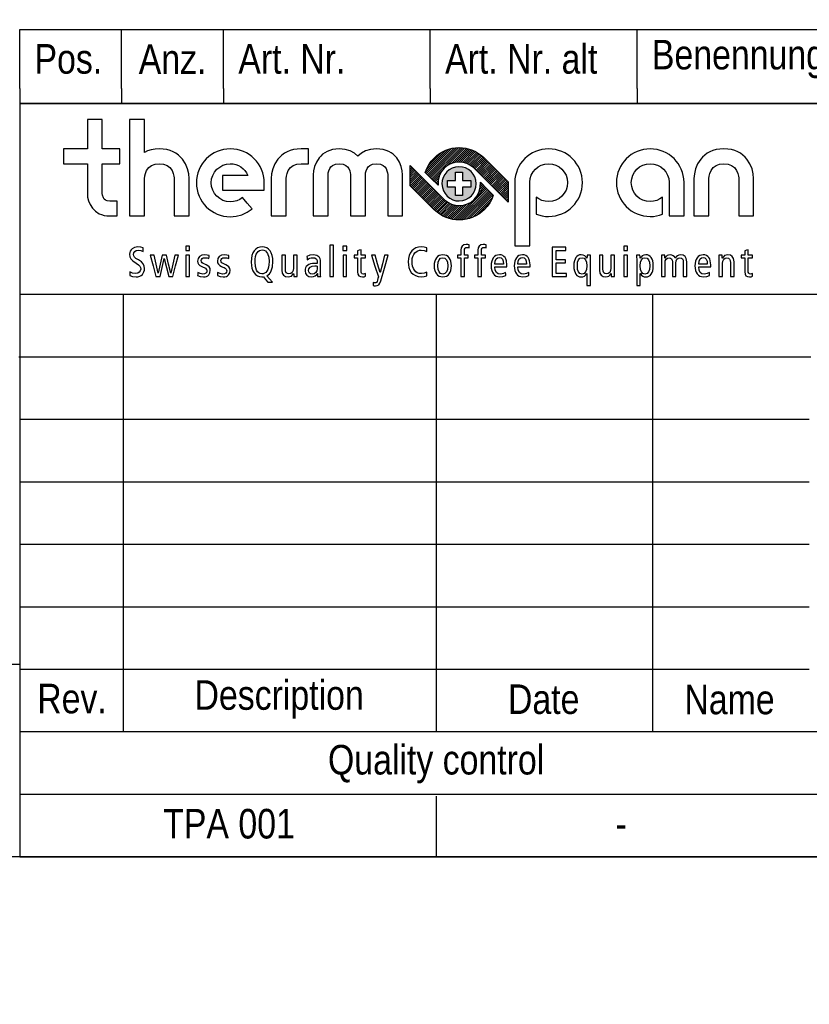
# Model space of a CAD drawing. Header units: millimetres. Extents: x 0 to 287, y 0 to 200.
# Tile 16 of 45: x 97 to 150, y 0 to 67. Entities that reach past the tile are written whole.
import ezdxf
from ezdxf import colors
from ezdxf.entities.mleader import LeaderData, LeaderLine
from ezdxf.math import Vec2, Vec3

# ---------------------------------------------------------------- set-up
doc = ezdxf.new("R2010")
doc.units = ezdxf.units.MM
for name, color, linetype in [('Cartouche', 7, 'Continuous'), ('Défaut', 7, 'Continuous'), ('EBENE_1', 7, 'Continuous'), ('Marges', 7, 'Continuous')]:
    doc.layers.add(name, color=color, linetype=linetype)
doc.styles.add('SEACAD_Arial', font='arial.ttf')

# ---------------------------------------------------------------- blocks, each defined once
blk = doc.blocks.new('_Dot')
at = {"color": 0, "linetype": 'ByBlock', "lineweight": -2}
blk.add_line((-0.5, 0), (-1, 0), dxfattribs=at)
at = {"color": 0, "linetype": 'ByBlock', "const_width": 0.5}
blk.add_lwpolyline([(-0.25, 0, 1), (0.25, 0, 1)], format="xyb", close=True, dxfattribs=at)
blk = doc.blocks.new('SE5')
at = {"layer": 'EBENE_1', "color": 7, "linetype": 'Continuous'}
for points in [[(118.005, 49.268), (118.125, 49.268), (118.244, 49.268), (118.244, 50.336), (118.244, 51.404), (118.125, 51.404), (118.005, 51.404), (118.005, 50.336), (118.005, 49.268)], [(126.878, 49.268), (126.997, 49.268), (127.117, 49.268), (127.117, 49.898), (127.117, 50.527), (127.248, 50.527), (127.379, 50.527), (127.379, 50.624), (127.379, 50.721), (127.248, 50.721), (127.117, 50.721), (127.117, 50.873), (127.117, 51.026), (127.125, 51.121), (127.154, 51.19), (127.207, 51.231), (127.291, 51.245), (127.37, 51.236), (127.428, 51.211), (127.428, 51.313), (127.428, 51.416), (127.338, 51.433), (127.239, 51.439), (127.076, 51.411), (126.964, 51.331), (126.899, 51.207), (126.878, 51.046), (126.878, 50.883), (126.878, 50.721), (126.762, 50.721), (126.647, 50.721), (126.647, 50.624), (126.647, 50.527), (126.762, 50.527), (126.878, 50.527), (126.878, 49.898), (126.878, 49.268)], [(128.03, 49.268), (128.149, 49.268), (128.269, 49.268), (128.269, 49.898), (128.269, 50.527), (128.4, 50.527), (128.531, 50.527), (128.531, 50.624), (128.531, 50.721), (128.4, 50.721), (128.269, 50.721), (128.269, 50.873), (128.269, 51.026), (128.277, 51.121), (128.306, 51.19), (128.359, 51.231), (128.443, 51.245), (128.522, 51.236), (128.58, 51.211), (128.58, 51.313), (128.58, 51.416), (128.49, 51.433), (128.391, 51.439), (128.228, 51.411), (128.116, 51.331), (128.051, 51.207), (128.03, 51.046), (128.03, 50.883), (128.03, 50.721), (127.914, 50.721), (127.799, 50.721), (127.799, 50.624), (127.799, 50.527), (127.914, 50.527), (128.03, 50.527), (128.03, 49.898), (128.03, 49.268)], [(105.359, 51.211), (105.195, 51.258), (105, 51.276), (104.786, 51.245), (104.61, 51.15), (104.543, 51.08), (104.491, 50.994), (104.459, 50.893), (104.447, 50.778), (104.465, 50.607), (104.532, 50.465), (104.666, 50.331), (104.886, 50.182), (105.047, 50.072), (105.14, 49.977), (105.183, 49.883), (105.194, 49.778), (105.17, 49.661), (105.102, 49.561), (104.991, 49.491), (104.841, 49.465), (104.65, 49.503), (104.462, 49.593), (104.462, 49.463), (104.462, 49.334), (104.649, 49.272), (104.878, 49.248), (105.012, 49.259), (105.129, 49.292), (105.228, 49.343), (105.31, 49.412), (105.373, 49.495), (105.419, 49.591), (105.446, 49.697), (105.456, 49.812), (105.435, 49.974), (105.366, 50.121), (105.239, 50.258), (105.045, 50.391), (104.873, 50.501), (104.771, 50.591), (104.722, 50.675), (104.709, 50.764), (104.732, 50.881), (104.794, 50.975), (104.892, 51.037), (105.02, 51.06), (105.2, 51.036), (105.359, 50.969), (105.359, 51.09), (105.359, 51.211)], [(107.747, 50.721), (107.627, 50.721), (107.508, 50.721), (107.371, 50.114), (107.234, 49.507), (107.231, 49.507), (107.228, 49.507), (107.084, 50.114), (106.941, 50.721), (106.798, 50.721), (106.656, 50.721), (106.518, 50.114), (106.38, 49.507), (106.377, 49.507), (106.374, 49.507), (106.236, 50.114), (106.097, 50.721), (105.972, 50.721), (105.847, 50.721), (106.039, 49.994), (106.231, 49.268), (106.368, 49.268), (106.505, 49.268), (106.644, 49.882), (106.784, 50.496), (106.787, 50.496), (106.79, 50.496), (106.942, 49.882), (107.095, 49.268), (107.231, 49.268), (107.368, 49.268), (107.557, 49.994), (107.747, 50.721)], [(108.241, 51.034), (108.372, 51.034), (108.502, 51.034), (108.502, 51.177), (108.502, 51.319), (108.372, 51.319), (108.241, 51.319), (108.241, 51.177), (108.241, 51.034)], [(108.252, 49.268), (108.372, 49.268), (108.491, 49.268), (108.491, 49.994), (108.491, 50.721), (108.372, 50.721), (108.252, 50.721), (108.252, 49.994), (108.252, 49.268)], [(109.049, 49.334), (109.229, 49.271), (109.442, 49.248), (109.558, 49.257), (109.656, 49.283), (109.737, 49.325), (109.801, 49.379), (109.883, 49.522), (109.909, 49.698), (109.889, 49.822), (109.832, 49.924), (109.741, 50.006), (109.622, 50.069), (109.579, 50.086), (109.536, 50.103), (109.431, 50.151), (109.354, 50.205), (109.307, 50.269), (109.291, 50.348), (109.307, 50.427), (109.352, 50.49), (109.427, 50.532), (109.531, 50.547), (109.686, 50.529), (109.815, 50.485), (109.821, 50.587), (109.827, 50.69), (109.687, 50.727), (109.519, 50.741), (109.327, 50.709), (109.18, 50.62), (109.085, 50.486), (109.052, 50.319), (109.067, 50.196), (109.116, 50.099), (109.205, 50.018), (109.337, 49.946), (109.417, 49.911), (109.496, 49.875), (109.582, 49.828), (109.639, 49.776), (109.672, 49.716), (109.682, 49.647), (109.664, 49.568), (109.612, 49.503), (109.525, 49.459), (109.405, 49.442), (109.23, 49.472), (109.064, 49.55), (109.056, 49.442), (109.049, 49.334)], [(110.389, 49.334), (110.568, 49.271), (110.782, 49.248), (110.898, 49.257), (110.996, 49.283), (111.076, 49.325), (111.14, 49.379), (111.223, 49.522), (111.249, 49.698), (111.229, 49.822), (111.171, 49.924), (111.081, 50.006), (110.961, 50.069), (110.919, 50.086), (110.876, 50.103), (110.77, 50.151), (110.694, 50.205), (110.647, 50.269), (110.631, 50.348), (110.646, 50.427), (110.692, 50.49), (110.767, 50.532), (110.87, 50.547), (111.026, 50.529), (111.155, 50.485), (111.161, 50.587), (111.167, 50.69), (111.027, 50.727), (110.859, 50.741), (110.667, 50.709), (110.52, 50.62), (110.425, 50.486), (110.392, 50.319), (110.407, 50.196), (110.456, 50.099), (110.544, 50.018), (110.677, 49.946), (110.756, 49.911), (110.836, 49.875), (110.922, 49.828), (110.979, 49.776), (111.011, 49.716), (111.021, 49.647), (111.004, 49.568), (110.952, 49.503), (110.865, 49.459), (110.745, 49.442), (110.57, 49.472), (110.403, 49.55), (110.396, 49.442), (110.389, 49.334)], [(114.109, 48.898), (113.918, 49.109), (113.727, 49.32), (113.823, 49.379), (113.907, 49.455), (113.98, 49.549), (114.04, 49.661), (114.121, 49.937), (114.149, 50.282), (114.136, 50.502), (114.098, 50.697), (114.036, 50.867), (113.953, 51.01), (113.848, 51.124), (113.725, 51.208), (113.583, 51.259), (113.425, 51.276), (113.258, 51.26), (113.111, 51.211), (112.983, 51.13), (112.876, 51.017), (112.791, 50.871), (112.73, 50.693), (112.692, 50.484), (112.679, 50.242), (112.692, 50.023), (112.73, 49.827), (112.792, 49.657), (112.875, 49.515), (112.98, 49.401), (113.103, 49.317), (113.245, 49.266), (113.403, 49.248), (113.428, 49.25), (113.454, 49.251), (113.479, 49.254), (113.502, 49.26), (113.652, 49.079), (113.801, 48.898), (113.955, 48.898), (114.109, 48.898)], [(112.941, 50.242), (112.951, 50.454), (112.98, 50.63), (113.025, 50.774), (113.085, 50.886), (113.157, 50.97), (113.239, 51.028), (113.329, 51.061), (113.425, 51.071), (113.542, 51.054), (113.639, 51.004), (113.719, 50.928), (113.782, 50.827), (113.862, 50.575), (113.887, 50.282), (113.877, 50.071), (113.848, 49.894), (113.803, 49.751), (113.743, 49.638), (113.671, 49.554), (113.589, 49.497), (113.499, 49.464), (113.403, 49.453), (113.286, 49.471), (113.189, 49.52), (113.109, 49.597), (113.046, 49.697), (112.966, 49.95), (112.941, 50.242)], [(115.78, 50.721), (115.66, 50.721), (115.541, 50.721), (115.541, 50.284), (115.541, 49.846), (115.519, 49.674), (115.457, 49.552), (115.36, 49.478), (115.233, 49.453), (115.131, 49.473), (115.056, 49.532), (115.009, 49.635), (114.994, 49.784), (114.994, 50.252), (114.994, 50.721), (114.874, 50.721), (114.754, 50.721), (114.754, 50.217), (114.754, 49.713), (114.785, 49.505), (114.872, 49.361), (115.006, 49.276), (115.179, 49.248), (115.296, 49.262), (115.397, 49.305), (115.48, 49.378), (115.546, 49.485), (115.549, 49.485), (115.552, 49.485), (115.556, 49.376), (115.56, 49.268), (115.676, 49.268), (115.791, 49.268), (115.784, 49.424), (115.78, 49.582), (115.78, 50.151), (115.78, 50.721)], [(116.478, 50.396), (116.55, 50.458), (116.64, 50.506), (116.742, 50.536), (116.851, 50.547), (116.991, 50.526), (117.093, 50.456), (117.137, 50.356), (117.147, 50.222), (117.147, 50.19), (117.147, 50.157), (117.077, 50.157), (117.008, 50.157), (116.835, 50.147), (116.691, 50.12), (116.572, 50.076), (116.479, 50.018), (116.409, 49.946), (116.361, 49.862), (116.333, 49.769), (116.324, 49.667), (116.356, 49.484), (116.444, 49.353), (116.577, 49.274), (116.743, 49.248), (116.891, 49.266), (117.005, 49.315), (117.09, 49.384), (117.15, 49.465), (117.153, 49.465), (117.156, 49.465), (117.163, 49.366), (117.17, 49.268), (117.278, 49.268), (117.387, 49.268), (117.379, 49.366), (117.375, 49.491), (117.375, 49.869), (117.375, 50.248), (117.365, 50.381), (117.336, 50.48), (117.296, 50.551), (117.25, 50.604), (117.119, 50.69), (117.007, 50.726), (116.862, 50.741), (116.649, 50.71), (116.452, 50.621), (116.465, 50.509), (116.478, 50.396)], [(118.883, 51.034), (119.014, 51.034), (119.145, 51.034), (119.145, 51.177), (119.145, 51.319), (119.014, 51.319), (118.883, 51.319), (118.883, 51.177), (118.883, 51.034)], [(118.894, 49.268), (119.014, 49.268), (119.134, 49.268), (119.134, 49.994), (119.134, 50.721), (119.014, 50.721), (118.894, 50.721), (118.894, 49.994), (118.894, 49.268)], [(120.418, 49.479), (120.349, 49.453), (120.27, 49.442), (120.201, 49.455), (120.154, 49.494), (120.127, 49.564), (120.119, 49.67), (120.119, 50.099), (120.119, 50.527), (120.269, 50.527), (120.418, 50.527), (120.418, 50.624), (120.418, 50.721), (120.269, 50.721), (120.119, 50.721), (120.119, 50.905), (120.119, 51.088), (119.999, 51.053), (119.88, 51.017), (119.88, 50.869), (119.88, 50.721), (119.764, 50.721), (119.649, 50.721), (119.649, 50.624), (119.649, 50.527), (119.764, 50.527), (119.88, 50.527), (119.88, 50.06), (119.88, 49.593), (119.901, 49.431), (119.966, 49.324), (120.071, 49.266), (120.216, 49.248), (120.32, 49.259), (120.418, 49.285), (120.418, 49.382), (120.418, 49.479)], [(121.949, 50.721), (121.83, 50.721), (121.711, 50.721), (121.56, 50.128), (121.408, 49.536), (121.406, 49.536), (121.403, 49.536), (121.24, 50.128), (121.078, 50.721), (120.953, 50.721), (120.827, 50.721), (121.057, 49.983), (121.286, 49.245), (121.257, 49.134), (121.229, 49.023), (121.197, 48.931), (121.16, 48.875), (121.118, 48.848), (121.07, 48.841), (120.999, 48.849), (120.938, 48.869), (120.933, 48.761), (120.927, 48.653), (121.003, 48.64), (121.089, 48.636), (121.212, 48.654), (121.309, 48.711), (121.386, 48.815), (121.446, 48.972), (121.698, 49.846), (121.949, 50.721)], [(124.565, 49.559), (124.396, 49.489), (124.209, 49.465), (124.057, 49.48), (123.926, 49.526), (123.816, 49.599), (123.727, 49.698), (123.658, 49.822), (123.609, 49.967), (123.58, 50.133), (123.571, 50.317), (123.584, 50.488), (123.622, 50.637), (123.681, 50.765), (123.759, 50.87), (123.852, 50.952), (123.957, 51.012), (124.071, 51.048), (124.191, 51.06), (124.39, 51.036), (124.565, 50.96), (124.565, 51.083), (124.565, 51.205), (124.396, 51.258), (124.188, 51.276), (124.002, 51.258), (123.832, 51.206), (123.682, 51.12), (123.554, 51.004), (123.45, 50.858), (123.373, 50.685), (123.325, 50.487), (123.308, 50.265), (123.321, 50.067), (123.36, 49.879), (123.425, 49.707), (123.519, 49.555), (123.643, 49.428), (123.797, 49.331), (123.984, 49.27), (124.203, 49.248), (124.383, 49.264), (124.565, 49.308), (124.565, 49.433), (124.565, 49.559)], [(125.067, 49.994), (125.076, 49.832), (125.104, 49.686), (125.15, 49.558), (125.215, 49.451), (125.297, 49.364), (125.398, 49.301), (125.515, 49.262), (125.651, 49.248), (125.787, 49.262), (125.905, 49.301), (126.005, 49.364), (126.087, 49.451), (126.152, 49.558), (126.198, 49.686), (126.226, 49.832), (126.235, 49.994), (126.226, 50.157), (126.198, 50.303), (126.152, 50.431), (126.087, 50.539), (126.005, 50.625), (125.905, 50.689), (125.787, 50.728), (125.651, 50.741), (125.515, 50.728), (125.398, 50.689), (125.297, 50.625), (125.215, 50.539), (125.15, 50.431), (125.104, 50.303), (125.076, 50.157), (125.067, 49.994)], [(129.996, 49.923), (129.996, 49.988), (129.996, 50.052), (129.963, 50.34), (129.922, 50.458), (129.864, 50.557), (129.792, 50.636), (129.705, 50.693), (129.603, 50.729), (129.487, 50.741), (129.359, 50.728), (129.246, 50.689), (129.15, 50.625), (129.07, 50.539), (129.008, 50.431), (128.962, 50.303), (128.935, 50.157), (128.926, 49.994), (128.935, 49.832), (128.963, 49.686), (129.009, 49.558), (129.073, 49.451), (129.156, 49.364), (129.256, 49.301), (129.374, 49.262), (129.509, 49.248), (129.725, 49.271), (129.917, 49.334), (129.911, 49.442), (129.905, 49.55), (129.753, 49.468), (129.572, 49.431), (129.398, 49.46), (129.275, 49.551), (129.201, 49.705), (129.176, 49.923), (129.586, 49.923), (129.996, 49.923)], [(131.558, 49.923), (131.558, 49.988), (131.558, 50.052), (131.524, 50.34), (131.483, 50.458), (131.426, 50.557), (131.353, 50.636), (131.266, 50.693), (131.164, 50.729), (131.048, 50.741), (130.92, 50.728), (130.808, 50.689), (130.712, 50.625), (130.632, 50.539), (130.569, 50.431), (130.524, 50.303), (130.496, 50.157), (130.487, 49.994), (130.496, 49.832), (130.524, 49.686), (130.57, 49.558), (130.635, 49.451), (130.717, 49.364), (130.817, 49.301), (130.935, 49.262), (131.071, 49.248), (131.286, 49.271), (131.478, 49.334), (131.472, 49.442), (131.467, 49.55), (131.314, 49.468), (131.134, 49.431), (130.96, 49.46), (130.836, 49.551), (130.762, 49.705), (130.737, 49.923), (131.148, 49.923), (131.558, 49.923)], [(133.064, 49.268), (133.546, 49.268), (134.027, 49.268), (134.027, 49.376), (134.027, 49.485), (133.671, 49.485), (133.315, 49.485), (133.315, 49.838), (133.315, 50.191), (133.637, 50.191), (133.959, 50.191), (133.959, 50.299), (133.959, 50.408), (133.637, 50.408), (133.315, 50.408), (133.315, 50.724), (133.315, 51.04), (133.653, 51.04), (133.99, 51.04), (133.99, 51.148), (133.99, 51.256), (133.527, 51.256), (133.064, 51.256), (133.064, 50.262), (133.064, 49.268)], [(135.4, 48.653), (135.52, 48.653), (135.64, 48.653), (135.64, 49.553), (135.64, 50.453), (135.644, 50.587), (135.651, 50.721), (135.535, 50.721), (135.42, 50.721), (135.416, 50.614), (135.411, 50.507), (135.409, 50.507), (135.406, 50.507), (135.35, 50.592), (135.271, 50.667), (135.164, 50.721), (135.024, 50.741), (134.917, 50.73), (134.82, 50.695), (134.734, 50.637), (134.661, 50.556), (134.603, 50.451), (134.559, 50.323), (134.532, 50.17), (134.523, 49.994), (134.532, 49.818), (134.559, 49.666), (134.603, 49.538), (134.661, 49.433), (134.734, 49.352), (134.82, 49.294), (134.917, 49.26), (135.024, 49.248), (135.138, 49.261), (135.235, 49.3), (135.319, 49.368), (135.394, 49.467), (135.397, 49.467), (135.4, 49.467), (135.4, 49.06), (135.4, 48.653)], [(137.275, 50.721), (137.155, 50.721), (137.036, 50.721), (137.036, 50.284), (137.036, 49.846), (137.014, 49.674), (136.952, 49.552), (136.855, 49.478), (136.728, 49.453), (136.626, 49.473), (136.551, 49.532), (136.504, 49.635), (136.489, 49.784), (136.489, 50.252), (136.489, 50.721), (136.369, 50.721), (136.249, 50.721), (136.249, 50.217), (136.249, 49.713), (136.28, 49.505), (136.366, 49.361), (136.5, 49.276), (136.674, 49.248), (136.791, 49.262), (136.892, 49.305), (136.975, 49.378), (137.041, 49.485), (137.044, 49.485), (137.047, 49.485), (137.051, 49.376), (137.055, 49.268), (137.171, 49.268), (137.286, 49.268), (137.279, 49.424), (137.275, 49.582), (137.275, 50.151), (137.275, 50.721)], [(137.903, 51.034), (138.034, 51.034), (138.165, 51.034), (138.165, 51.177), (138.165, 51.319), (138.034, 51.319), (137.903, 51.319), (137.903, 51.177), (137.903, 51.034)], [(137.914, 49.268), (138.034, 49.268), (138.153, 49.268), (138.153, 49.994), (138.153, 50.721), (138.034, 50.721), (137.914, 50.721), (137.914, 49.994), (137.914, 49.268)], [(138.78, 48.653), (138.9, 48.653), (139.02, 48.653), (139.02, 49.06), (139.02, 49.467), (139.022, 49.467), (139.025, 49.467), (139.101, 49.368), (139.185, 49.3), (139.282, 49.261), (139.396, 49.248), (139.503, 49.26), (139.6, 49.294), (139.686, 49.352), (139.758, 49.433), (139.817, 49.538), (139.861, 49.666), (139.888, 49.818), (139.897, 49.994), (139.888, 50.17), (139.861, 50.323), (139.817, 50.451), (139.758, 50.556), (139.686, 50.637), (139.6, 50.695), (139.503, 50.73), (139.396, 50.741), (139.256, 50.721), (139.149, 50.667), (139.07, 50.592), (139.014, 50.507), (139.011, 50.507), (139.008, 50.507), (139.004, 50.614), (139, 50.721), (138.884, 50.721), (138.769, 50.721), (138.776, 50.587), (138.78, 50.453), (138.78, 49.553), (138.78, 48.653)], [(140.459, 49.268), (140.579, 49.268), (140.699, 49.268), (140.699, 49.717), (140.699, 50.166), (140.717, 50.334), (140.769, 50.449), (140.855, 50.515), (140.972, 50.536), (141.067, 50.519), (141.137, 50.47), (141.18, 50.386), (141.195, 50.265), (141.195, 49.767), (141.195, 49.268), (141.314, 49.268), (141.433, 49.268), (141.433, 49.717), (141.433, 50.166), (141.451, 50.334), (141.504, 50.449), (141.59, 50.515), (141.707, 50.536), (141.802, 50.519), (141.872, 50.47), (141.915, 50.386), (141.929, 50.265), (141.929, 49.767), (141.929, 49.268), (142.049, 49.268), (142.169, 49.268), (142.169, 49.772), (142.169, 50.277), (142.138, 50.484), (142.052, 50.628), (141.919, 50.713), (141.747, 50.741), (141.633, 50.725), (141.537, 50.68), (141.458, 50.609), (141.394, 50.513), (141.331, 50.611), (141.253, 50.683), (141.16, 50.726), (141.052, 50.741), (140.94, 50.727), (140.842, 50.685), (140.759, 50.611), (140.693, 50.504), (140.69, 50.504), (140.688, 50.504), (140.683, 50.613), (140.679, 50.721), (140.564, 50.721), (140.448, 50.721), (140.455, 50.565), (140.459, 50.408), (140.459, 49.838), (140.459, 49.268)], [(143.796, 49.923), (143.796, 49.988), (143.796, 50.052), (143.763, 50.34), (143.722, 50.458), (143.664, 50.557), (143.592, 50.636), (143.505, 50.693), (143.403, 50.729), (143.287, 50.741), (143.159, 50.728), (143.046, 50.689), (142.95, 50.625), (142.871, 50.539), (142.808, 50.431), (142.762, 50.303), (142.735, 50.157), (142.726, 49.994), (142.735, 49.832), (142.763, 49.686), (142.809, 49.558), (142.873, 49.451), (142.956, 49.364), (143.056, 49.301), (143.174, 49.262), (143.309, 49.248), (143.525, 49.271), (143.717, 49.334), (143.712, 49.442), (143.706, 49.55), (143.553, 49.468), (143.372, 49.431), (143.199, 49.46), (143.075, 49.551), (143.001, 49.705), (142.977, 49.923), (143.386, 49.923), (143.796, 49.923)], [(144.345, 49.268), (144.465, 49.268), (144.584, 49.268), (144.584, 49.705), (144.584, 50.142), (144.606, 50.314), (144.667, 50.437), (144.764, 50.511), (144.892, 50.536), (144.994, 50.516), (145.069, 50.457), (145.115, 50.354), (145.131, 50.205), (145.131, 49.737), (145.131, 49.268), (145.25, 49.268), (145.37, 49.268), (145.37, 49.772), (145.37, 50.277), (145.339, 50.484), (145.253, 50.628), (145.119, 50.713), (144.946, 50.741), (144.828, 50.727), (144.728, 50.685), (144.645, 50.611), (144.578, 50.504), (144.575, 50.504), (144.573, 50.504), (144.568, 50.613), (144.564, 50.721), (144.449, 50.721), (144.333, 50.721), (144.34, 50.565), (144.345, 50.408), (144.345, 49.838), (144.345, 49.268)], [(146.628, 49.479), (146.559, 49.453), (146.48, 49.442), (146.411, 49.455), (146.364, 49.494), (146.337, 49.564), (146.329, 49.67), (146.329, 50.099), (146.329, 50.527), (146.479, 50.527), (146.628, 50.527), (146.628, 50.624), (146.628, 50.721), (146.479, 50.721), (146.329, 50.721), (146.329, 50.905), (146.329, 51.088), (146.209, 51.053), (146.09, 51.017), (146.09, 50.869), (146.09, 50.721), (145.974, 50.721), (145.859, 50.721), (145.859, 50.624), (145.859, 50.527), (145.974, 50.527), (146.09, 50.527), (146.09, 50.06), (146.09, 49.593), (146.112, 49.431), (146.176, 49.324), (146.281, 49.266), (146.426, 49.248), (146.53, 49.259), (146.628, 49.285), (146.628, 49.382), (146.628, 49.479)], [(125.318, 49.994), (125.338, 50.235), (125.399, 50.407), (125.503, 50.512), (125.651, 50.547), (125.799, 50.512), (125.903, 50.407), (125.964, 50.235), (125.984, 49.994), (125.964, 49.754), (125.903, 49.582), (125.799, 49.477), (125.651, 49.442), (125.503, 49.477), (125.399, 49.582), (125.338, 49.754), (125.318, 49.994)], [(129.176, 50.106), (129.203, 50.319), (129.269, 50.459), (129.362, 50.535), (129.473, 50.559), (129.598, 50.53), (129.687, 50.445), (129.74, 50.304), (129.757, 50.106), (129.467, 50.106), (129.176, 50.106)], [(130.737, 50.106), (130.764, 50.319), (130.83, 50.459), (130.923, 50.535), (131.034, 50.559), (131.159, 50.53), (131.248, 50.445), (131.301, 50.304), (131.319, 50.106), (131.028, 50.106), (130.737, 50.106)], [(135.4, 49.994), (135.381, 49.754), (135.323, 49.582), (135.224, 49.477), (135.081, 49.442), (134.939, 49.477), (134.839, 49.582), (134.781, 49.754), (134.762, 49.994), (134.781, 50.235), (134.839, 50.407), (134.939, 50.512), (135.081, 50.547), (135.224, 50.512), (135.323, 50.407), (135.381, 50.235), (135.4, 49.994)], [(139.02, 49.994), (139.039, 50.235), (139.097, 50.407), (139.196, 50.512), (139.339, 50.547), (139.481, 50.512), (139.58, 50.407), (139.639, 50.235), (139.658, 49.994), (139.639, 49.754), (139.58, 49.582), (139.481, 49.477), (139.339, 49.442), (139.196, 49.477), (139.097, 49.582), (139.039, 49.754), (139.02, 49.994)], [(142.977, 50.106), (143.004, 50.319), (143.069, 50.459), (143.162, 50.535), (143.273, 50.559), (143.398, 50.53), (143.487, 50.445), (143.54, 50.304), (143.557, 50.106), (143.267, 50.106), (142.977, 50.106)], [(117.147, 49.798), (117.124, 49.656), (117.056, 49.539), (116.949, 49.46), (116.808, 49.431), (116.7, 49.448), (116.624, 49.5), (116.578, 49.579), (116.563, 49.684), (116.589, 49.802), (116.666, 49.898), (116.795, 49.963), (116.979, 49.986), (117.072, 49.985), (117.147, 49.98), (117.147, 49.889), (117.147, 49.798)]]:
    blk.add_lwpolyline(points, close=True, dxfattribs=at)
blk = doc.blocks.new('SE4')
at = {"layer": 'Défaut'}
blk.add_blockref('SE5', (0, 0), dxfattribs=at)
blk = doc.blocks.new('SE7')
at = {"layer": 'Défaut', "color": 7, "linetype": 'Continuous'}
blk.add_line((97, 23), (10.01, 23), dxfattribs=at)
at = {"layer": 'Défaut', "insert": (10.708, 22.315), "char_height": 2, "width": 91.93725, "attachment_point": 1, "line_spacing_factor": 0.9, "style": 'SEACAD_Arial'}
blk.add_mtext('{\\fArial|b0||i0||c0|p34;\\C7;\\H2.;\\W1.2;This drawing is confidential and belongs exclusively to \\P}{\\fArial|b0||i0||c0|p34;\\C7;\\H2.;\\W1.2;Thermoplan AG. It is forbidden to reproduce, to modify or \\P}{\\fArial|b0||i0||c0|p34;\\C7;\\H2.;\\W1.2;transfer in any form without the Thermoplan AG written \\P}{\\fArial|b0||i0||c0|p34;\\C7;\\H2.;\\W1.2;agreement.\\P}', dxfattribs=at)
blk = doc.blocks.new('SE6')
at = {"layer": 'Défaut'}
blk.add_blockref('SE7', (0, 0), dxfattribs=at)

msp = doc.modelspace()

# ---------------------------------------------------------------- hatches: boundary and pattern name
at = {"layer": 'Défaut', "linetype": 'Continuous'}
h = msp.add_hatch(dxfattribs=at)
h.set_pattern_fill('LINE', scale=0.03149606, angle=45, style=0)
edge = h.paths.add_edge_path()
edge.add_spline(control_points=[(125.0546, 57.2913), (124.7829, 57.0187), (124.5806, 56.6819), (124.4649, 56.316), (124.5073, 56.2742), (125.1513, 55.6309), (125.3345, 55.4482), (125.2925, 55.8743), (125.44, 56.2955), (125.7456, 56.6016), (126.2944, 57.1516), (127.1969, 57.1609), (127.7584, 56.6223), (127.7584, 56.6223), (129.9273, 54.4578), (130.0823, 54.3032), (130.0823, 54.3032), (130.0823, 55.6824), (130.0823, 55.6824), (129.9191, 55.8455), (128.453, 57.3083), (128.4527, 57.3081), (127.5112, 58.2328), (125.9867, 58.225), (125.0546, 57.2913)], knot_values=[0, 0, 0, 0, 0.125, 0.125, 0.125, 0.25, 0.25, 0.25, 0.375, 0.375, 0.375, 0.5, 0.5, 0.5, 0.625, 0.625, 0.625, 0.75, 0.75, 0.75, 0.875, 0.875, 0.875, 1, 1, 1, 1], degree=3, periodic=0)
h = msp.add_hatch(dxfattribs=at)
h.set_pattern_fill('LINE', scale=0.03149606, angle=45, style=0)
edge = h.paths.add_edge_path()
edge.add_spline(control_points=[(123.4459, 56.7935), (123.4459, 56.7935), (123.4459, 55.4143), (123.4459, 55.4143), (123.6094, 55.2512), (125.0753, 53.7881), (125.0754, 53.7887), (126.0169, 52.864), (127.5414, 52.8718), (128.4735, 53.8054), (128.7452, 54.0777), (128.9475, 54.4144), (129.0631, 54.7808), (129.0209, 54.8225), (128.3764, 55.4658), (128.1936, 55.6485), (128.2356, 55.2222), (128.0882, 54.8012), (127.7825, 54.4951), (127.2339, 53.9449), (126.3314, 53.9358), (125.7696, 54.4742), (125.7696, 54.4742), (123.6008, 56.6387), (123.4459, 56.7935)], knot_values=[0, 0, 0, 0, 0.125, 0.125, 0.125, 0.25, 0.25, 0.25, 0.375, 0.375, 0.375, 0.5, 0.5, 0.5, 0.625, 0.625, 0.625, 0.75, 0.75, 0.75, 0.875, 0.875, 0.875, 1, 1, 1, 1], degree=3, periodic=0)
at = {"layer": 'EBENE_1', "linetype": 'Continuous'}
h = msp.add_hatch(color=7, dxfattribs=at)
edge = h.paths.add_edge_path()
edge.add_spline(control_points=[(127.889, 55.7878), (127.7558, 56.4142), (127.1396, 56.8142), (126.5132, 56.6808), (125.8863, 56.5475), (125.4865, 55.9315), (125.6197, 55.3045), (125.753, 54.6783), (126.3692, 54.2784), (126.9957, 54.4118), (127.6225, 54.545), (128.0223, 55.1613), (127.889, 55.7878)], knot_values=[0, 0, 0, 0, 0.25, 0.25, 0.25, 0.5, 0.5, 0.5, 0.75, 0.75, 0.75, 1, 1, 1, 1], degree=3, periodic=0)
edge = h.paths.add_edge_path()
edge.add_spline(control_points=[(125.9698, 55.7818), (125.9698, 55.7818), (125.9696, 55.3109), (125.9696, 55.3109), (125.9696, 55.3109), (126.5191, 55.3109), (126.5191, 55.3109), (126.5191, 55.3109), (126.5191, 54.7617), (126.5191, 54.7617), (126.5191, 54.7617), (126.9898, 54.7617), (126.9898, 54.7617), (126.9898, 54.7617), (126.9898, 55.3109), (126.9898, 55.3109), (126.9898, 55.3109), (127.5392, 55.3109), (127.5392, 55.3109), (127.5392, 55.3109), (127.5392, 55.7818), (127.5392, 55.7818), (127.5392, 55.7818), (126.9898, 55.7818), (126.9898, 55.7818), (126.9898, 55.7818), (126.9898, 56.3312), (126.9898, 56.3312), (126.9898, 56.3312), (126.5191, 56.3312), (126.5191, 56.3312), (126.5191, 56.3312), (126.5191, 55.7818), (126.5191, 55.7818), (126.5191, 55.7818), (125.9698, 55.7818), (125.9698, 55.7818)], knot_values=[0, 0, 0, 0, 0.0833333, 0.0833333, 0.0833333, 0.1666667, 0.1666667, 0.1666667, 0.25, 0.25, 0.25, 0.3333333, 0.3333333, 0.3333333, 0.4166667, 0.4166667, 0.4166667, 0.5, 0.5, 0.5, 0.5833333, 0.5833333, 0.5833333, 0.6666667, 0.6666667, 0.6666667, 0.75, 0.75, 0.75, 0.8333333, 0.8333333, 0.8333333, 0.9166667, 0.9166667, 0.9166667, 1, 1, 1, 1], degree=3, periodic=0)

# ---------------------------------------------------------------- linework, layer by layer
at = {"layer": 'Cartouche', "color": 7, "linetype": 'Continuous'}
for p, q in [((97.0056, 60.9922), (97.0056, 9.9915)), ((287.0057, 60.9923), (97.0057, 60.9923)), ((97.0056, 48.07), (153.4656, 48.07)), ((104.0177, 48.07), (104.0177, 18.46)), ((125.2028, 48.07), (125.2028, 18.46)), ((139.8456, 48.07), (139.8456, 18.46)), ((96.943, 43.8323), (150.575, 43.8323)), ((97.0056, 39.61), (150.4656, 39.61)), ((97.0056, 35.38), (150.4656, 35.38)), ((97.0056, 31.15), (150.4656, 31.15)), ((97.0056, 26.92), (150.4656, 26.92)), ((97.0056, 22.69), (150.4656, 22.69)), ((97.0056, 18.46), (174.3656, 18.46)), ((97.0056, 14.23), (174.3656, 14.23)), ((125.2028, 14.091), (125.2028, 10))]:
    msp.add_line(p, q, dxfattribs=at)
at = {"layer": 'Défaut', "color": 7, "linetype": 'Continuous'}
for p, q in [((97.0056, 61.9923), (97.0056, 65.9923)), ((97.0056, 65.9923), (287.0056, 65.9923)), ((103.9056, 61.9923), (103.9056, 65.9923)), ((110.8056, 61.9923), (110.8056, 65.9923)), ((124.8056, 61.9923), (124.8056, 65.9923)), ((138.8056, 61.9923), (138.8056, 65.9923)), ((97.0056, 61.9923), (97.0056, 60.9923)), ((103.9056, 61.9923), (103.9056, 60.9923)), ((110.8056, 61.9923), (110.8056, 60.9923)), ((124.8056, 61.9923), (124.8056, 60.9923)), ((138.8056, 61.9923), (138.8056, 60.9923)), ((97.0056, 60.9923), (287.0056, 60.9923)), ((97.0056, 60.9923), (287.0056, 60.9923)), ((97.0056, 9.9915), (287.0056, 9.9915))]:
    msp.add_line(p, q, dxfattribs=at)
at = {"layer": 'EBENE_1', "color": 7, "linetype": 'Continuous'}
for points in [[(103.7938, 56.9069), (103.7938, 57.4118), (103.7938, 57.9168), (103.1938, 57.9168), (102.5938, 57.9168), (102.5938, 58.9112), (102.5938, 59.9057), (102.0889, 59.9057), (101.5841, 59.9057), (101.5841, 58.9112), (101.5841, 57.9168), (100.7817, 57.9168), (99.9794, 57.9168), (99.9794, 57.4118), (99.9794, 56.9069), (100.7817, 56.9069), (101.5841, 56.9069), (101.5841, 55.8973), (101.5841, 54.8877), (101.6036, 54.6478), (101.6644, 54.3942), (101.7703, 54.141), (101.9246, 53.9021), (102.131, 53.6919), (102.3931, 53.5242), (102.5461, 53.4608), (102.7144, 53.4133), (102.8984, 53.3835), (103.0985, 53.3732), (103.3511, 53.3732), (103.6036, 53.3732), (103.6036, 53.8779), (103.6036, 54.3827), (103.3511, 54.3827), (103.0985, 54.3827), (102.9261, 54.4006), (102.807, 54.4478), (102.7282, 54.5143), (102.6766, 54.59), (102.6114, 54.7689), (102.5938, 54.8937), (102.5938, 55.9003), (102.5938, 56.9069), (103.1938, 56.9069), (103.7938, 56.9069)], [(106.4584, 57.9168), (106.1682, 57.9003), (105.9038, 57.8531), (105.6642, 57.7784), (105.4487, 57.6793), (105.4487, 58.7925), (105.4487, 59.9057), (104.9438, 59.9057), (104.4389, 59.9057), (104.4389, 56.6395), (104.4389, 53.3732), (104.9438, 53.3732), (105.4487, 53.3732), (105.4487, 54.6342), (105.4487, 55.8951), (105.4708, 56.082), (105.5151, 56.2576), (105.5966, 56.4524), (105.7413, 56.6542), (105.9307, 56.7958), (106.1685, 56.8794), (106.4584, 56.9069), (106.7482, 56.8794), (106.9859, 56.7958), (107.1752, 56.6542), (107.3198, 56.4524), (107.4029, 56.2528), (107.4472, 56.0738), (107.4649, 55.9445), (107.4682, 55.8936), (107.4682, 54.6334), (107.4682, 53.3732), (107.9729, 53.3732), (108.4776, 53.3732), (108.4776, 54.6352), (108.4776, 55.8973), (108.4517, 56.2171), (108.3705, 56.5553), (108.2294, 56.893), (108.0236, 57.2114), (107.895, 57.3576), (107.7484, 57.4918), (107.5832, 57.6119), (107.3989, 57.7154), (107.1949, 57.8), (106.9705, 57.8633), (106.7252, 57.903), (106.4584, 57.9168)], [(125.0546, 57.2913), (125.236, 57.4555), (125.4296, 57.598), (125.6336, 57.7188), (125.8464, 57.8179), (126.0661, 57.8952), (126.2911, 57.9508), (126.5197, 57.9846), (126.7501, 57.9966), (126.9806, 57.9869), (127.2096, 57.9553), (127.4351, 57.902), (127.6557, 57.8269), (127.8694, 57.7299), (128.0746, 57.6112), (128.2697, 57.4705), (128.4527, 57.3081), (129.2064, 56.5565), (130.0823, 55.6824), (130.0823, 54.9928), (130.0823, 54.3032), (128.8622, 55.5207), (127.7584, 56.6223), (127.5332, 56.7986), (127.2842, 56.9236), (127.0195, 56.9975), (126.7472, 57.0202), (126.4756, 56.9919), (126.2127, 56.9126), (125.9667, 56.7825), (125.7456, 56.6016), (125.5465, 56.3522), (125.4097, 56.0699), (125.338, 55.7651), (125.3345, 55.4482), (124.8469, 55.935), (124.4649, 56.316), (124.5677, 56.5844), (124.7013, 56.8386), (124.8641, 57.0754), (125.0546, 57.2913)], [(108.9639, 55.6166), (108.9758, 55.3818), (109.0107, 55.1538), (109.0675, 54.9336), (109.1449, 54.7224), (109.2419, 54.5214), (109.3572, 54.3318), (109.4897, 54.1547), (109.6382, 53.9913), (109.8016, 53.8428), (109.9787, 53.7102), (110.1684, 53.5949), (110.3693, 53.4979), (110.5805, 53.4205), (110.8008, 53.3637), (111.0289, 53.3288), (111.2636, 53.3169), (111.6613, 53.3516), (112.0446, 53.4537), (112.4046, 53.6198), (112.7324, 53.8467), (112.4098, 54.235), (112.0871, 54.6234), (111.9035, 54.4964), (111.7017, 54.4034), (111.4867, 54.3462), (111.2636, 54.3268), (111.004, 54.353), (110.762, 54.4283), (110.5429, 54.5474), (110.3519, 54.705), (110.1942, 54.8959), (110.0752, 55.115), (109.9999, 55.357), (109.9736, 55.6166), (109.9999, 55.8764), (110.0752, 56.1185), (110.1942, 56.3377), (110.3519, 56.5287), (110.5429, 56.6863), (110.762, 56.8054), (111.004, 56.8806), (111.2636, 56.9069), (111.4594, 56.892), (111.646, 56.849), (111.8213, 56.78), (111.983, 56.6872), (112.1289, 56.5728), (112.257, 56.4389), (112.365, 56.2879), (112.4506, 56.1218), (111.5907, 56.1218), (110.7308, 56.1218), (110.7308, 55.6169), (110.7308, 55.112), (112.1472, 55.112), (113.5636, 55.112), (113.5636, 55.3643), (113.5636, 55.6166), (113.5517, 55.8514), (113.5168, 56.0796), (113.46, 56.2998), (113.3826, 56.5111), (113.2856, 56.7121), (113.1703, 56.9018), (113.0378, 57.0789), (112.8892, 57.2423), (112.7258, 57.3909), (112.5487, 57.5234), (112.3591, 57.6387), (112.1581, 57.7357), (111.9469, 57.8132), (111.7266, 57.8699), (111.4985, 57.9049), (111.2636, 57.9168), (111.0289, 57.9049), (110.8008, 57.8699), (110.5805, 57.8132), (110.3693, 57.7357), (110.1684, 57.6387), (109.9787, 57.5234), (109.8016, 57.3909), (109.6382, 57.2423), (109.4897, 57.0789), (109.3572, 56.9018), (109.2419, 56.7121), (109.1449, 56.5111), (109.0675, 56.2998), (109.0107, 56.0796), (108.9758, 55.8514), (108.9639, 55.6166)], [(116.0507, 57.9168), (115.7838, 57.903), (115.5384, 57.8633), (115.314, 57.8), (115.11, 57.7154), (114.9257, 57.6119), (114.7605, 57.4918), (114.6139, 57.3576), (114.4852, 57.2114), (114.2795, 56.893), (114.1384, 56.5553), (114.0572, 56.2171), (114.0312, 55.8973), (114.0312, 54.6352), (114.0312, 53.3732), (114.5361, 53.3732), (115.041, 53.3732), (115.041, 54.6352), (115.041, 55.8973), (115.0618, 56.0743), (115.106, 56.2528), (115.189, 56.4524), (115.3337, 56.6542), (115.523, 56.7958), (115.7607, 56.8794), (116.0507, 56.9069), (116.3031, 56.9069), (116.5555, 56.9069), (116.5555, 57.4118), (116.5555, 57.9168), (116.3031, 57.9168), (116.0507, 57.9168)], [(121.1645, 57.9168), (120.766, 57.8802), (120.4248, 57.778), (120.1379, 57.6215), (119.9024, 57.422), (119.6669, 57.6215), (119.38, 57.778), (119.0387, 57.8802), (118.6404, 57.9168), (118.4069, 57.9047), (118.1922, 57.87), (117.9959, 57.8146), (117.8173, 57.7406), (117.656, 57.65), (117.5115, 57.545), (117.3832, 57.4275), (117.2706, 57.2997), (117.0905, 57.021), (116.967, 56.7255), (116.8959, 56.4296), (116.8732, 56.1497), (116.8732, 54.7615), (116.8732, 53.3732), (117.3781, 53.3732), (117.8829, 53.3732), (117.8829, 54.7615), (117.8829, 56.1497), (117.8995, 56.2857), (117.9341, 56.4234), (117.9986, 56.5768), (118.0727, 56.6882), (118.1923, 56.795), (118.3755, 56.8752), (118.6404, 56.9069), (118.9051, 56.8752), (119.0882, 56.795), (119.2077, 56.6882), (119.2819, 56.5768), (119.345, 56.4277), (119.3797, 56.2923), (119.3943, 56.1915), (119.3974, 56.1463), (119.3974, 54.7597), (119.3974, 53.3732), (119.9023, 53.3732), (120.4073, 53.3732), (120.4073, 54.7615), (120.4073, 56.1497), (120.4238, 56.2857), (120.4585, 56.4234), (120.523, 56.5768), (120.597, 56.6882), (120.7166, 56.795), (120.8997, 56.8752), (121.1645, 56.9069), (121.4293, 56.8752), (121.6125, 56.795), (121.7321, 56.6882), (121.806, 56.5768), (121.8705, 56.4234), (121.9051, 56.2851), (121.9191, 56.1847), (121.9217, 56.145), (121.9217, 54.7591), (121.9217, 53.3732), (122.4265, 53.3732), (122.9314, 53.3732), (122.9314, 54.7615), (122.9314, 56.1497), (122.9086, 56.4296), (122.8376, 56.7255), (122.7142, 57.021), (122.5341, 57.2997), (122.2933, 57.545), (122.1488, 57.65), (121.9876, 57.7406), (121.809, 57.8146), (121.6127, 57.87), (121.398, 57.9047), (121.1645, 57.9168)], [(132.8137, 57.9168), (132.581, 57.905), (132.3549, 57.8706), (132.1365, 57.8146), (131.9271, 57.7382), (131.7277, 57.6425), (131.5394, 57.5287), (131.3635, 57.3979), (131.2011, 57.2512), (131.0533, 57.0899), (130.9212, 56.915), (130.806, 56.7276), (130.7089, 56.5291), (130.6309, 56.3203), (130.5733, 56.1026), (130.5371, 55.8771), (130.5235, 55.6448), (130.5233, 55.6448), (130.523, 55.6448), (130.523, 53.4992), (130.523, 51.3535), (131.0278, 51.3535), (131.5326, 51.3535), (131.5326, 52.5409), (131.5326, 53.7283), (131.5327, 53.728), (131.5328, 53.728), (131.5328, 54.6759), (131.5328, 55.6239), (131.5327, 55.625), (131.5326, 55.626), (131.5327, 55.6272), (131.5328, 55.6281), (131.5328, 55.6396), (131.5328, 55.6511), (131.5331, 55.6511), (131.5334, 55.6511), (131.5636, 55.9045), (131.6409, 56.1404), (131.7603, 56.3537), (131.9168, 56.5395), (132.1054, 56.6927), (132.3211, 56.8083), (132.5589, 56.8814), (132.8137, 56.9069), (133.0714, 56.8808), (133.3117, 56.806), (133.5292, 56.6878), (133.7189, 56.5312), (133.8754, 56.3416), (133.9937, 56.124), (134.0685, 55.8838), (134.0946, 55.626), (134.0685, 55.3683), (133.9937, 55.1281), (133.8754, 54.9106), (133.7189, 54.721), (133.5292, 54.5644), (133.3117, 54.4462), (133.0714, 54.3714), (132.8137, 54.3454), (132.5813, 54.3665), (132.3627, 54.4275), (132.1615, 54.5244), (131.9815, 54.6535), (131.9815, 54.0731), (131.9815, 53.4928), (132.3843, 53.3762), (132.5962, 53.3459), (132.8137, 53.3356), (133.0476, 53.3474), (133.2747, 53.3822), (133.494, 53.4387), (133.7043, 53.5159), (133.9045, 53.6124), (134.0934, 53.7273), (134.2697, 53.8593), (134.4324, 54.0072), (134.5804, 54.17), (134.7123, 54.3463), (134.8272, 54.5352), (134.9237, 54.7354), (135.0009, 54.9457), (135.0574, 55.165), (135.0922, 55.3922), (135.104, 55.626), (135.0922, 55.8598), (135.0574, 56.087), (135.0009, 56.3063), (134.9237, 56.5167), (134.8272, 56.7169), (134.7123, 56.9058), (134.5804, 57.0822), (134.4324, 57.2449), (134.2697, 57.3929), (134.0934, 57.5249), (133.9045, 57.6398), (133.7043, 57.7364), (133.494, 57.8136), (133.2747, 57.8701), (133.0476, 57.9049), (132.8137, 57.9168)], [(141.9849, 55.6448), (141.9713, 55.8771), (141.9351, 56.1026), (141.8774, 56.3203), (141.7995, 56.5291), (141.7023, 56.7276), (141.5871, 56.915), (141.455, 57.0899), (141.3072, 57.2512), (141.1447, 57.3979), (140.9688, 57.5287), (140.7806, 57.6425), (140.5812, 57.7382), (140.3718, 57.8146), (140.1535, 57.8706), (139.9274, 57.905), (139.6947, 57.9168), (139.4608, 57.9049), (139.2336, 57.8701), (139.0142, 57.8136), (138.8039, 57.7364), (138.6037, 57.6398), (138.4148, 57.5249), (138.2384, 57.3929), (138.0757, 57.2449), (137.9277, 57.0822), (137.7957, 56.9058), (137.6809, 56.7169), (137.5843, 56.5167), (137.5072, 56.3063), (137.4507, 56.087), (137.4159, 55.8598), (137.404, 55.626), (137.4159, 55.3922), (137.4507, 55.165), (137.5072, 54.9457), (137.5843, 54.7354), (137.6809, 54.5352), (137.7957, 54.3463), (137.9277, 54.17), (138.0757, 54.0072), (138.2384, 53.8593), (138.4148, 53.7273), (138.6037, 53.6124), (138.8039, 53.5159), (139.0142, 53.4387), (139.2336, 53.3822), (139.4608, 53.3474), (139.6947, 53.3356), (139.9121, 53.3459), (140.1239, 53.3762), (140.3291, 53.4255), (140.5267, 53.4928), (140.5267, 54.0731), (140.5267, 54.6535), (140.3469, 54.5244), (140.1458, 54.4275), (139.9272, 54.3665), (139.6947, 54.3454), (139.4369, 54.3714), (139.1966, 54.4462), (138.9791, 54.5644), (138.7894, 54.721), (138.6329, 54.9106), (138.5147, 55.1281), (138.4399, 55.3683), (138.4138, 55.626), (138.4399, 55.8838), (138.5147, 56.124), (138.6329, 56.3416), (138.7894, 56.5312), (138.9791, 56.6878), (139.1966, 56.806), (139.4369, 56.8808), (139.6947, 56.9069), (139.9495, 56.8814), (140.1872, 56.8083), (140.4028, 56.6927), (140.5914, 56.5395), (140.7478, 56.3537), (140.8672, 56.1404), (140.9445, 55.9045), (140.9747, 55.6511), (140.975, 55.6511), (140.9753, 55.6511), (140.9753, 55.6396), (140.9753, 55.6281), (140.9754, 55.6272), (140.9755, 55.626), (140.9754, 55.625), (140.9753, 55.6239), (140.9753, 54.6759), (140.9753, 53.728), (140.9754, 53.728), (140.9755, 53.7283), (140.9755, 53.5507), (140.9755, 53.3732), (141.4805, 53.3732), (141.9854, 53.3732), (141.9854, 54.509), (141.9854, 55.6448), (141.9851, 55.6448), (141.9849, 55.6448)], [(142.6581, 55.8973), (142.6581, 54.6352), (142.6581, 53.3732), (143.163, 53.3732), (143.6679, 53.3732), (143.6679, 54.6352), (143.6679, 55.8973), (143.6888, 56.0743), (143.7331, 56.2528), (143.8163, 56.4524), (143.9608, 56.6542), (144.1501, 56.7958), (144.3879, 56.8794), (144.6778, 56.9069), (144.9675, 56.8794), (145.2052, 56.7958), (145.3945, 56.6542), (145.5391, 56.4524), (145.6224, 56.2528), (145.6667, 56.0738), (145.6844, 55.9445), (145.6876, 55.8936), (145.6876, 54.6334), (145.6876, 53.3732), (146.1924, 53.3732), (146.6973, 53.3732), (146.6973, 54.6352), (146.6973, 55.8973), (146.6712, 56.2171), (146.59, 56.5553), (146.4489, 56.893), (146.2431, 57.2114), (146.1144, 57.3576), (145.9678, 57.4918), (145.8026, 57.6119), (145.6183, 57.7154), (145.4143, 57.8), (145.1899, 57.8633), (144.9446, 57.903), (144.6778, 57.9168), (144.4109, 57.903), (144.1656, 57.8633), (143.9412, 57.8), (143.7371, 57.7154), (143.5528, 57.6119), (143.3876, 57.4918), (143.241, 57.3576), (143.1123, 57.2114), (142.9065, 56.893), (142.7654, 56.5553), (142.6842, 56.2171), (142.6581, 55.8973)], [(123.4459, 56.7935), (124.6658, 55.5758), (125.7696, 54.4742), (125.9949, 54.2979), (126.244, 54.173), (126.5087, 54.0992), (126.781, 54.0764), (127.0526, 54.1048), (127.3155, 54.184), (127.5616, 54.3141), (127.7825, 54.4951), (127.9816, 54.7445), (128.1184, 55.0267), (128.1901, 55.3315), (128.1936, 55.6485), (128.6811, 55.1618), (129.0631, 54.7808), (128.9604, 54.5121), (128.8268, 54.2578), (128.664, 54.0212), (128.4735, 53.8054), (128.2921, 53.6412), (128.0985, 53.4987), (127.8945, 53.3779), (127.6817, 53.2789), (127.462, 53.2016), (127.2369, 53.146), (127.0084, 53.1122), (126.778, 53.1002), (126.5475, 53.1099), (126.3186, 53.1415), (126.093, 53.1948), (125.8725, 53.2699), (125.6588, 53.3669), (125.4535, 53.4856), (125.2585, 53.6262), (125.0754, 53.7887), (124.3219, 54.5401), (123.4459, 55.4143), (123.4459, 56.1039), (123.4459, 56.7935)], [(127.889, 55.7878), (127.8173, 56.0115), (127.7059, 56.2103), (127.5603, 56.3808), (127.3861, 56.5192), (127.1887, 56.622), (126.9737, 56.6856), (126.7467, 56.7064), (126.5132, 56.6808), (126.2894, 56.6091), (126.0904, 56.4977), (125.9199, 56.3521), (125.7814, 56.1778), (125.6786, 55.9804), (125.615, 55.7653), (125.5942, 55.5382), (125.6197, 55.3045), (125.6914, 55.0809), (125.8028, 54.8821), (125.9485, 54.7117), (126.1227, 54.5733), (126.3201, 54.4705), (126.5351, 54.4069), (126.7621, 54.3862), (126.9957, 54.4118), (127.2195, 54.4835), (127.4185, 54.5949), (127.5889, 54.7405), (127.7274, 54.9148), (127.8302, 55.1122), (127.8938, 55.3272), (127.9146, 55.5542), (127.889, 55.7878)], [(125.9698, 55.7818), (126.2445, 55.7818), (126.5191, 55.7818), (126.5191, 56.0565), (126.5191, 56.3312), (126.7545, 56.3312), (126.9898, 56.3312), (126.9898, 56.0565), (126.9898, 55.7818), (127.2645, 55.7818), (127.5392, 55.7818), (127.5392, 55.5463), (127.5392, 55.3109), (127.2645, 55.3109), (126.9898, 55.3109), (126.9898, 55.0363), (126.9898, 54.7617), (126.7545, 54.7617), (126.5191, 54.7617), (126.5191, 55.0363), (126.5191, 55.3109), (126.2444, 55.3109), (125.9696, 55.3109), (125.9697, 55.5463), (125.9698, 55.7818)]]:
    msp.add_lwpolyline(points, close=True, dxfattribs=at)
at = {"layer": 'EBENE_1', "color": 7, "linetype": 'Continuous', "const_width": 0.00018}
msp.add_lwpolyline([(135.7025, 53.3732), (136.7122, 53.3732), (136.7122, 59.9057), (135.7025, 59.9057), (135.7025, 53.3732)], close=True, dxfattribs=at)
at = {"layer": 'Marges', "color": 7, "linetype": 'Continuous'}
msp.add_line((10, 10), (287, 10), dxfattribs=at)

# ---------------------------------------------------------------- block references
for name in ['SE4', 'SE6']:
    msp.add_blockref(name, (0, 0))

# ---------------------------------------------------------------- texts
at = {"layer": 'Cartouche', "char_height": 2, "attachment_point": 5}
for s, insert, width in [('{\\fArial Narrow|b0||i0||c0|p34;\\C7;\\H2.;\\W1.;Quality control}', (125.198, 16.2577), 54.360611), ('{\\fArial Narrow|b0||i0||c0|p34;\\C7;\\H2.;\\W1.;TPA 001}', (111.175, 12.2133), 27.798838), ('{\\fArial Narrow|b0||i0||c0|p34;\\C7;\\H2.;\\W1.;-}', (137.7303, 12.2347), 24.820852)]:
    msp.add_mtext(s, dxfattribs=dict(at, insert=insert, width=width))
at = {"layer": 'Défaut', "char_height": 2}
for s, insert, width, attachment_point in [('{\\fArial Narrow|b0||i0||c0|p34;\\C7;\\H2.;\\W1.;Art. Nr. alt}', (125.8056, 63.9923), 12, 4), ('{\\fArial Narrow|b0||i0||c0|p34;\\C7;\\H2.;\\W1.;Pos.}', (98.0056, 63.9923), 4.9, 4), ('{\\fArial Narrow|b0||i0||c0|p34;\\C7;\\H2.;\\W1.;Pos.}', (98.0056, 63.9923), 4.9, 4), ('{\\fArial Narrow|b0||i0||c0|p34;\\C7;\\H2.;\\W1.;Anz.}', (107.3556, 63.9923), 4.9, 5), ('{\\fArial Narrow|b0||i0||c0|p34;\\C7;\\H2.;\\W1.;Art. Nr.}', (111.8056, 63.9923), 12, 4), ('{\\fArial Narrow|b0||i0||c0|p34;\\C7;\\H2.;\\W1.;Benennung Deutsch}', (139.8056, 63.9923), 47.4, 4), ('{\\fArial Narrow|b0||i0||c0|p34;\\C7;\\H2.;\\W1.;Rev.}', (100.5464, 20.6852), 6.569932, 5), ('{\\fArial Narrow|b0||i0||c0|p34;\\C7;\\H2.;\\W1.;Description}', (114.5695, 20.6388), 20.949938, 5), ('{\\fArial Narrow|b0||i0||c0|p34;\\C7;\\H2.;\\W1.;Date}', (132.4822, 20.6437), 14.470175, 5), ('{\\fArial Narrow|b0||i0||c0|p34;\\C7;\\H2.;\\W1.;Name}', (145.0658, 20.6232), 10.276232, 5)]:
    msp.add_mtext(s, dxfattribs=dict(at, insert=insert, width=width, attachment_point=attachment_point))

# ---------------------------------------------------------------- leaders
at = {"layer": 'Cartouche', "color": 7, "linetype": 'Continuous'}
ml = msp.add_multileader_mtext('Standard', dxfattribs=at)
ml.set_content('{\\pxsm0.9;\\fArial|b0||i0||c0|p34;\\W1.;1 / 1\\P}', color=256)
ml.set_leader_properties()
ml.set_arrow_properties(name='DOT')
ml.build(insert=Vec2(0, 0))
ml.multileader.update_dxf_attribs({"leader_type": 0, "dogleg_length": 0, "arrow_head_size": 2})
ctx = ml.context
ctx.base_point, ctx.char_height, ctx.arrow_head_size, ctx.landing_gap_size = Vec3(276.7181, 12.1471), 2, 2, 0.7
ctx.text_align_type = 1
notes = []
notes.append((ctx, [(0, (0, 0, 0), (0, 0), (1, 0), 1, [])]))
ctx.mtext.insert, ctx.mtext.alignment = Vec3(281.0261, 13.1641), 2
for ctx, leaders in notes:
    for number, flags, end, landing, length, lines in leaders:
        leader = LeaderData()
        leader.index, (leader.has_last_leader_line, leader.has_dogleg_vector, leader.attachment_direction) = number, flags
        leader.last_leader_point, leader.dogleg_vector, leader.dogleg_length = Vec3(end), Vec3(landing), length
        for number, points, colour, breaks in lines:
            line = LeaderLine()
            line.index, line.vertices, line.color, line.breaks = number, Vec3.list(points), colors.encode_raw_color(colour), breaks
            leader.lines.append(line)
        ctx.leaders.append(leader)

doc.saveas('drawing.dxf')
